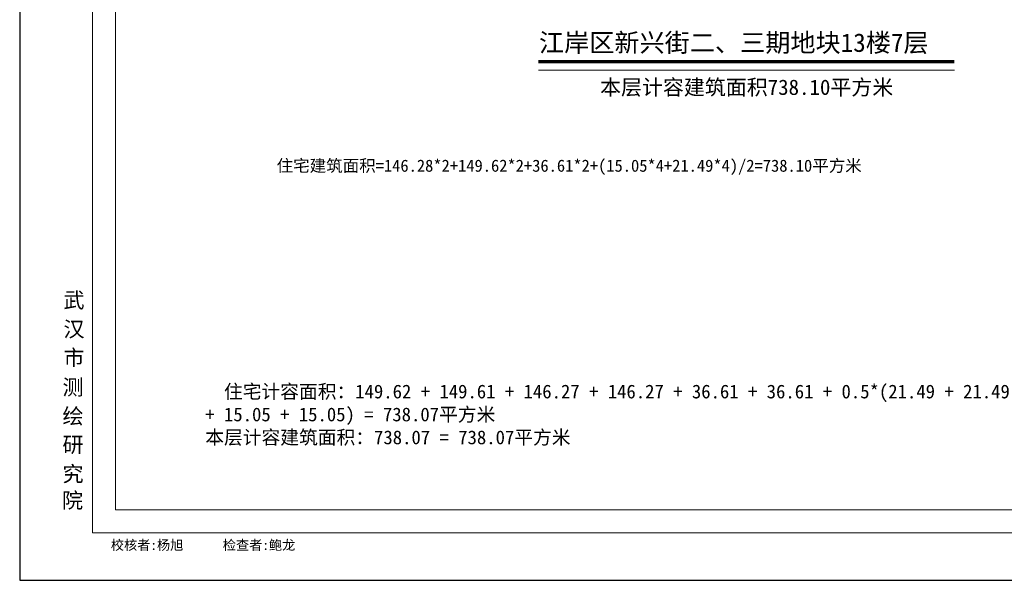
# Model space of a CAD drawing. Header units: millimetres. Extents: x 296296 to 297283, y 219875 to 220035.
# Tile 133 of 256: x 296848 to 296902, y 219974 to 220005. Entities that reach past the tile are written whole.
import ezdxf
from ezdxf.enums import TextEntityAlignment as Align

# ---------------------------------------------------------------- set-up
doc = ezdxf.new("R2010")
doc.units = ezdxf.units.MM
doc.linetypes.add('__DASH', pattern=[0.35, 0.25, -0.1])
doc.layers.add('$计算结果', color=7, linetype='Continuous')
doc.layers.add('楼层注记', color=7, linetype='Continuous')
for name, color, linetype, lineweight in [('A21400', 255, 'Continuous', 9), ('图廓', 255, 'Continuous', 9), ('面校计算', 7, '__DASH', 0)]:
    doc.layers.add(name, color=color, linetype=linetype, lineweight=lineweight)
doc.layers.add('打印图框', color=252, linetype='Continuous', plot=False)
doc.styles.add('dw', font='simhei.ttf')
doc.styles.add('style1', font='simhei.ttf', dxfattribs={"width": 0.75})
doc.styles.add('黑体', font='simhei.ttf', dxfattribs={"width": 0.7})

msp = doc.modelspace()

# ---------------------------------------------------------------- linework, layer by layer
at = {"layer": 'A21400', "color": 7}
for p, q in [((296851.951, 219976.432), (296851.951, 220031.365)), ((296853.233, 219977.714), (296853.233, 220030.083)), ((296925.907, 219977.714), (296853.233, 219977.714)), ((296927.19, 219976.432), (296851.951, 219976.432))]:
    msp.add_line(p, q, dxfattribs=at)
at = {"layer": '图廓', "color": 0, "const_width": 0.189}
msp.add_lwpolyline([(296876.601, 220002.469), (296899.598, 220002.469)], dxfattribs=at)
at = {"layer": '图廓', "color": 0}
msp.add_lwpolyline([(296876.602, 220002.009), (296899.598, 220002.009)], dxfattribs=at)
at = {"layer": '打印图框', "color": 6, "ltscale": 0.5}
msp.add_lwpolyline([(296847.93, 219973.815), (296929.996, 219973.815), (296929.996, 220034.605), (296847.93, 220034.605)], close=True, dxfattribs=at)

# ---------------------------------------------------------------- texts
at = {"layer": '$计算结果', "insert": (296858.188, 219982.934), "char_height": 0.759873, "width": 61.54974, "attachment_point": 4, "style": 'dw'}
msp.add_mtext('  住宅计容面积：149.62 + 149.61 + 146.27 + 146.27 + 36.61 + 36.61 + 0.5*(21.49 + 21.49 + 21.49 + 21.49 + 15.05 + 15.05 + 15.05 + 15.05) = 738.07平方米\\P本层计容建筑面积：738.07 = 738.07平方米', dxfattribs=at)
at = {"layer": '图廓', "color": 0, "style": 'dw'}
msp.add_text('本层计容建筑面积738.10平方米', height=0.84914, dxfattribs=at).set_placement((296880.01, 220000.635))
at = {"layer": '图廓', "color": 7, "linetype": 'Continuous', "style": 'style1', "width": 1}
for s, p in [('武', (296850.347, 219988.87)), ('汉', (296850.347, 219987.268)), ('市', (296850.347, 219985.696)), ('测', (296850.294, 219984.057)), ('绘', (296850.294, 219982.456)), ('研', (296850.294, 219980.883)), ('究', (296850.294, 219979.267)), ('院', (296850.267, 219977.804))]:
    msp.add_text(s, height=0.855, dxfattribs=at).set_placement(p)
at = {"layer": '图廓', "color": 7, "style": 'style1', "width": 1}
msp.add_text(' 校核者:杨旭      检查者:鲍龙', height=0.53437, dxfattribs=at).set_placement((296852.604, 219975.496))
at = {"layer": '楼层注记', "style": 'dw'}
msp.add_text('江岸区新兴街二、三期地块13楼7层', height=1.01897, dxfattribs=at).set_placement((296876.633, 220003.013))
at = {"layer": '面校计算', "color": 7, "ltscale": 0.5, "style": '黑体'}
msp.add_text('住宅建筑面积=146.28*2+149.62*2+36.61*2+(15.05*4+21.49*4)/2=738.10平方米', height=0.66924, dxfattribs=at).set_placement((296862.131, 219996.725), align=Align.MIDDLE_LEFT)

doc.saveas('drawing.dxf')
